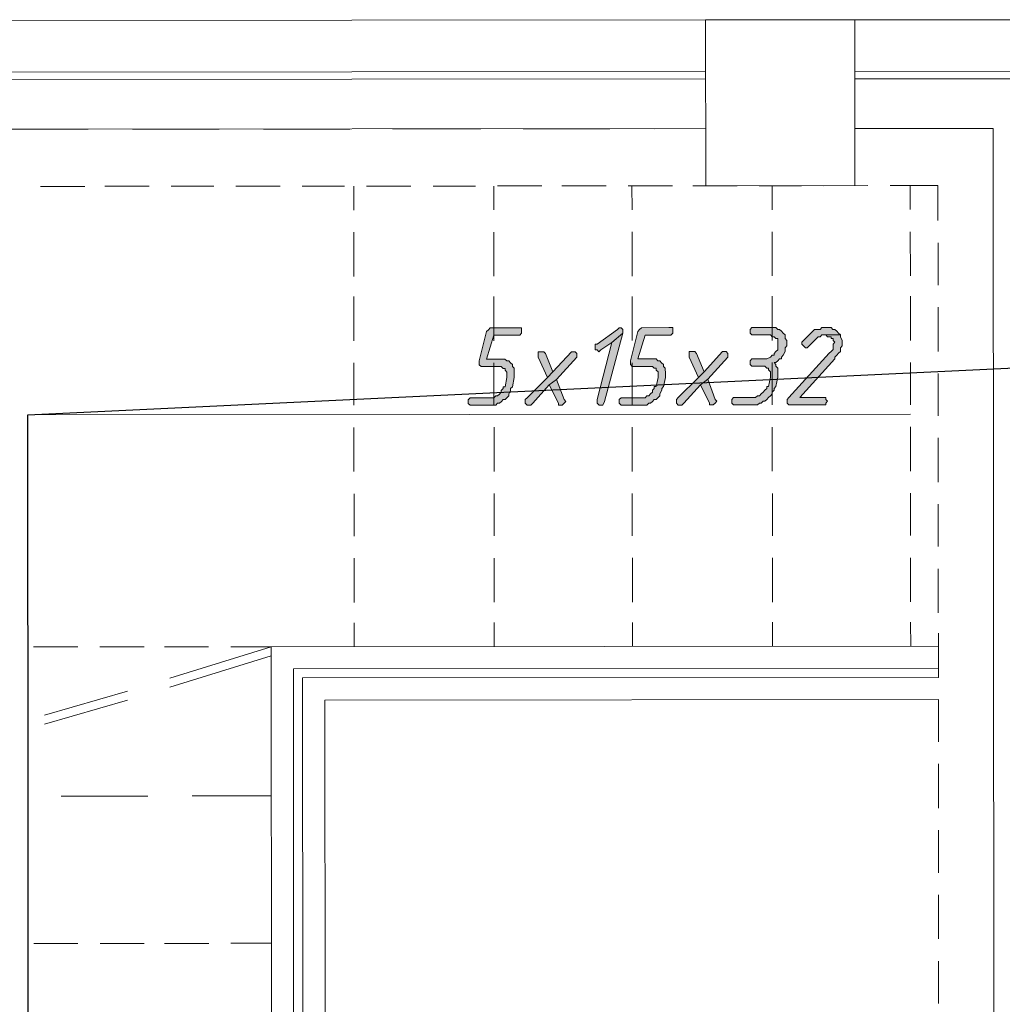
# Model space of a CAD drawing. Header units: inches. Extents: x -5850 to 5646, y 8947 to 13007.
# Tile 42 of 256: x -3304 to -3079, y 9684 to 9910. Entities that reach past the tile are written whole.
import ezdxf

# ---------------------------------------------------------------- set-up
doc = ezdxf.new("R2010")
doc.units = ezdxf.units.IN
doc.header["$MEASUREMENT"] = 0
for name, color, linetype in [('at_Entity', 7, 'Continuous'), ('at_Rect', 7, 'Continuous'), ('at_Solid', 7, 'Continuous')]:
    doc.layers.add(name, color=color, linetype=linetype)

msp = doc.modelspace()

# ---------------------------------------------------------------- hatches: boundary and pattern name
at = {"layer": 'at_Solid', "lineweight": 20}
for points in [[(-3119.19, 9839.23), (-3120.03, 9839.23), (-3120.45, 9838.81), (-3121.72, 9838.8), (-3122.14, 9838.38), (-3122.56, 9837.96), (-3122.99, 9837.54), (-3123.41, 9837.12), (-3123.83, 9836.69), (-3124.25, 9836.27), (-3124.67, 9835.85), (-3124.67, 9835.42), (-3124.25, 9835), (-3123.83, 9834.58), (-3123.41, 9834.58), (-3122.98, 9835.01), (-3122.56, 9835.42), (-3122.14, 9835.85), (-3121.71, 9836.27), (-3121.3, 9836.7), (-3120.87, 9837.12), (-3120.45, 9837.12), (-3120.03, 9837.54), (-3115.8, 9837.54), (-3116.23, 9837.97), (-3116.65, 9838.39), (-3117.07, 9838.81), (-3117.5, 9838.81), (-3117.92, 9839.23), (-3118.34, 9839.23)], [(-3189.73, 9839.17), (-3196.06, 9839.16), (-3196.49, 9838.74), (-3196.91, 9838.31), (-3198.59, 9831.56), (-3198.59, 9831.14), (-3198.59, 9830.71), (-3198.17, 9830.29), (-3193.52, 9830.29), (-3193.1, 9829.87), (-3192.67, 9829.87), (-3192.67, 9829.45), (-3192.25, 9829.03), (-3192.25, 9827.76), (-3192.67, 9825.65), (-3193.09, 9825.65), (-3193.09, 9825.22), (-3193.52, 9824.81), (-3193.52, 9824.38), (-3193.94, 9823.96), (-3194.36, 9823.53), (-3194.78, 9823.53), (-3195.2, 9823.11), (-3200.69, 9823.11), (-3201.12, 9822.68), (-3201.12, 9821.84), (-3200.69, 9821.42), (-3194.78, 9821.42), (-3194.36, 9821.85), (-3193.94, 9821.85), (-3193.51, 9822.27), (-3193.09, 9822.69), (-3192.67, 9822.69), (-3192.24, 9823.12), (-3191.83, 9823.54), (-3191.83, 9823.96), (-3191.4, 9824.81), (-3191.4, 9825.23), (-3190.98, 9825.65), (-3190.56, 9827.76), (-3190.56, 9828.61), (-3190.56, 9829.88), (-3190.98, 9830.29), (-3190.99, 9830.72), (-3191.41, 9831.14), (-3191.83, 9831.57), (-3192.25, 9831.56), (-3192.68, 9831.99), (-3196.9, 9831.98), (-3195.21, 9837.47), (-3189.3, 9837.48), (-3188.88, 9837.9), (-3188.88, 9839.17)], [(-3166.5, 9839.19), (-3166.91, 9838.76), (-3171.56, 9835.38), (-3171.98, 9835.38), (-3171.98, 9834.11), (-3171.56, 9834.12), (-3171.14, 9833.69), (-3170.71, 9834.12), (-3168.18, 9835.81), (-3165.65, 9837.92), (-3165.65, 9838.77), (-3166.07, 9839.19)], [(-3165.65, 9837.92), (-3168.18, 9835.81), (-3171.55, 9822.71), (-3171.55, 9822.29), (-3171.55, 9821.87), (-3171.12, 9821.45), (-3170.28, 9821.45), (-3169.86, 9822.29)], [(-3155.09, 9839.2), (-3161.43, 9839.19), (-3161.84, 9838.77), (-3162.27, 9838.34), (-3163.95, 9831.59), (-3163.95, 9831.17), (-3163.95, 9830.74), (-3163.53, 9830.32), (-3158.88, 9830.32), (-3158.46, 9829.91), (-3158.04, 9829.91), (-3158.04, 9829.48), (-3157.61, 9829.06), (-3157.61, 9827.79), (-3158.04, 9825.68), (-3158.46, 9825.68), (-3158.46, 9825.25), (-3158.88, 9824.84), (-3158.88, 9824.41), (-3159.3, 9823.99), (-3159.72, 9823.56), (-3160.15, 9823.56), (-3160.56, 9823.14), (-3166.06, 9823.14), (-3166.48, 9822.72), (-3166.48, 9821.87), (-3166.06, 9821.45), (-3160.14, 9821.46), (-3159.72, 9821.88), (-3159.3, 9821.88), (-3158.87, 9822.3), (-3158.46, 9822.72), (-3158.03, 9822.72), (-3157.61, 9823.15), (-3157.19, 9823.57), (-3157.19, 9823.99), (-3156.76, 9824.84), (-3156.76, 9825.26), (-3156.35, 9825.68), (-3155.92, 9827.79), (-3155.92, 9828.64), (-3155.93, 9829.91), (-3156.35, 9830.33), (-3156.35, 9830.75), (-3156.77, 9831.17), (-3157.19, 9831.6), (-3157.62, 9831.6), (-3158.04, 9832.02), (-3162.26, 9832.02), (-3160.58, 9837.5), (-3154.67, 9837.51), (-3154.24, 9837.93), (-3154.24, 9839.2)], [(-3131.85, 9839.22), (-3136.08, 9839.22), (-3136.51, 9838.79), (-3136.5, 9837.95), (-3136.08, 9837.53), (-3131.85, 9837.53), (-3131.43, 9837.11), (-3131.01, 9837.11), (-3130.59, 9836.69), (-3130.17, 9836.69), (-3130.17, 9835.42), (-3130.17, 9834.15), (-3130.58, 9833.73), (-3131.01, 9833.3), (-3131.01, 9832.89), (-3131.43, 9832.89), (-3131.85, 9832.46), (-3132.7, 9832.04), (-3136.08, 9832.04), (-3136.5, 9831.61), (-3136.5, 9830.77), (-3136.07, 9830.34), (-3133.12, 9830.35), (-3132.69, 9829.93), (-3132.27, 9829.93), (-3132.27, 9829.51), (-3131.85, 9829.08), (-3131.84, 9827.82), (-3132.27, 9825.7), (-3132.69, 9825.7), (-3132.69, 9825.28), (-3133.11, 9824.86), (-3133.53, 9824.43), (-3133.95, 9824.01), (-3134.38, 9823.59), (-3134.8, 9823.59), (-3135.23, 9823.17), (-3140.29, 9823.16), (-3140.71, 9822.74), (-3140.71, 9821.9), (-3140.29, 9821.47), (-3134.8, 9821.48), (-3134.38, 9821.9), (-3133.95, 9821.9), (-3133.53, 9822.32), (-3133.11, 9822.32), (-3132.69, 9822.75), (-3132.26, 9823.17), (-3131.84, 9823.59), (-3131.42, 9824.01), (-3131.42, 9824.44), (-3131, 9824.86), (-3131, 9825.28), (-3130.58, 9825.7), (-3130.16, 9827.82), (-3130.16, 9828.66), (-3130.16, 9829.93), (-3130.58, 9830.35), (-3130.58, 9830.77), (-3131.01, 9831.2), (-3130.58, 9831.2), (-3130.16, 9831.62), (-3129.74, 9832.04), (-3129.32, 9832.04), (-3129.32, 9832.46), (-3128.89, 9832.89), (-3128.47, 9833.73), (-3128.47, 9834.58), (-3128.05, 9835), (-3128.05, 9836.27), (-3128.47, 9836.69), (-3128.47, 9837.53), (-3128.9, 9837.96), (-3129.32, 9838.37), (-3129.75, 9838.8), (-3130.17, 9838.8), (-3130.59, 9839.22), (-3131.01, 9839.22)], [(-3115.8, 9837.54), (-3119.61, 9837.54), (-3119.18, 9837.54), (-3118.76, 9837.12), (-3117.92, 9837.12), (-3117.92, 9836.7), (-3117.49, 9836.7), (-3117.49, 9836.28), (-3117.07, 9835.85), (-3117.49, 9835.43), (-3117.49, 9834.16), (-3117.91, 9833.74), (-3118.34, 9833.32), (-3127.62, 9823.17), (-3128.04, 9822.75), (-3128.04, 9821.91), (-3127.62, 9821.48), (-3119.17, 9821.49), (-3119.17, 9821.92), (-3118.75, 9822.33), (-3119.17, 9822.76), (-3119.17, 9823.18), (-3125.09, 9823.18), (-3117.07, 9832.06), (-3117.07, 9832.47), (-3116.64, 9832.9), (-3116.22, 9833.32), (-3115.8, 9833.74), (-3115.8, 9834.59), (-3115.38, 9835.01), (-3115.38, 9835.85), (-3115.38, 9836.28), (-3115.8, 9837.13)], [(-3177.05, 9833.69), (-3177.47, 9833.69), (-3181.69, 9829.04), (-3182.96, 9827.77), (-3187.6, 9823.12), (-3188.02, 9822.7), (-3188.02, 9821.85), (-3187.6, 9821.43), (-3186.76, 9821.43), (-3186.33, 9821.86), (-3182.53, 9826.08), (-3180.84, 9827.35), (-3176.2, 9832.42), (-3176.2, 9833.26), (-3176.63, 9833.69)], [(-3184.23, 9833.68), (-3185.07, 9833.68), (-3185.07, 9832.41), (-3182.96, 9827.77), (-3181.69, 9829.04), (-3183.39, 9833.26), (-3183.81, 9833.68)], [(-3142.41, 9833.72), (-3142.84, 9833.72), (-3147.05, 9829.07), (-3148.32, 9827.8), (-3152.96, 9823.15), (-3153.39, 9822.73), (-3153.39, 9821.89), (-3152.96, 9821.46), (-3152.11, 9821.46), (-3151.7, 9821.89), (-3147.9, 9826.11), (-3146.21, 9827.38), (-3141.57, 9832.45), (-3141.57, 9833.29), (-3141.99, 9833.72)], [(-3149.59, 9833.71), (-3150.44, 9833.71), (-3150.43, 9832.44), (-3148.32, 9827.8), (-3147.05, 9829.07), (-3148.75, 9833.29), (-3149.17, 9833.71)], [(-3180.84, 9827.35), (-3182.53, 9826.08), (-3180.42, 9821.86), (-3180.42, 9821.44), (-3179.57, 9821.44), (-3179.15, 9821.86), (-3178.73, 9822.28), (-3179.15, 9822.7)], [(-3146.21, 9827.38), (-3147.9, 9826.11), (-3145.78, 9821.89), (-3145.78, 9821.47), (-3144.94, 9821.47), (-3144.51, 9821.89), (-3144.09, 9822.31), (-3144.52, 9822.74)]]:
    msp.add_hatch(color=7, dxfattribs=at).paths.add_polyline_path(points)

# ---------------------------------------------------------------- linework, layer by layer
msp.add_lwpolyline([(-2958.31, 9433.03), (-3301.72, 9433.03), (-3302.07, 9819.22), (-2958.67, 9835.57), (-2958.67, 9228.53)])
at = {"layer": 'at_Entity', "color": 7, "lineweight": 20}
for p, q in [((-3360.02, 9909.56), (-3146.71, 9909.75)), ((-3112.49, 9909.78), (-3068.56, 9909.82)), ((-3073.62, 9897.99), (-3112.48, 9897.95)), ((-3146.7, 9897.92), (-3360, 9897.73)), ((-3146.69, 9896.23), (-3360, 9896.04)), ((-3075.73, 9896.29), (-3112.48, 9896.26)), ((-3146.68, 9884.83), (-3359.99, 9884.64)), ((-3308.04, 9884.68), (-3288.19, 9884.7)), ((-3278.05, 9884.71), (-3258.2, 9884.73)), ((-3248.06, 9884.74), (-3228.21, 9884.75)), ((-3218.49, 9884.76), (-3198.22, 9884.78)), ((-3188.5, 9884.79), (-3168.65, 9884.81)), ((-3158.51, 9884.82), (-3146.68, 9884.83)), ((-3080.79, 9884.89), (-3112.47, 9884.86)), ((-3112.47, 9884.86), (-3101.49, 9884.87)), ((-3091.77, 9884.88), (-3080.79, 9884.89)), ((-3080.79, 9884.89), (-3080.45, 9506.41)), ((-3299.15, 9871.59), (-3289.02, 9871.6)), ((-3284.37, 9871.61), (-3274.23, 9871.61)), ((-3269.16, 9871.62), (-3259.45, 9871.63)), ((-3254.38, 9871.63), (-3244.24, 9871.64)), ((-3239.17, 9871.65), (-3229.46, 9871.65)), ((-3227.34, 9866.17), (-3227.35, 9871.66)), ((-3224.39, 9871.66), (-3214.25, 9871.67)), ((-3209.18, 9871.67), (-3199.47, 9871.68)), ((-3195.24, 9866.2), (-3195.24, 9871.68)), ((-3194.4, 9871.69), (-3184.26, 9871.69)), ((-3179.62, 9871.7), (-3169.48, 9871.71)), ((-3164.41, 9871.71), (-3154.27, 9871.72)), ((-3163.56, 9866.23), (-3163.57, 9871.71)), ((-3149.63, 9871.73), (-3139.49, 9871.73)), ((-3134.42, 9871.74), (-3124.71, 9871.75)), ((-3131.46, 9866.25), (-3131.47, 9871.74)), ((-3119.64, 9871.75), (-3109.5, 9871.76)), ((-3104.43, 9871.77), (-3093.45, 9871.78)), ((-3099.78, 9866.28), (-3099.79, 9871.77)), ((-3093.45, 9871.78), (-3093.44, 9863.75)), ((-3227.33, 9850.96), (-3227.34, 9861.1)), ((-3195.22, 9850.99), (-3195.23, 9861.13)), ((-3163.55, 9851.02), (-3163.56, 9861.16)), ((-3131.45, 9851.05), (-3131.46, 9861.19)), ((-3099.77, 9851.08), (-3099.78, 9861.21)), ((-3093.43, 9858.68), (-3093.43, 9848.97)), ((-3227.31, 9836.18), (-3227.32, 9846.32)), ((-3195.21, 9836.21), (-3195.22, 9846.35)), ((-3163.54, 9836.24), (-3163.55, 9846.37)), ((-3131.43, 9836.26), (-3131.44, 9846.4)), ((-3099.75, 9836.29), (-3099.76, 9846.43)), ((-3093.42, 9843.9), (-3093.41, 9833.76)), ((-3120.03, 9839.23), (-3120.45, 9838.81)), ((-3119.19, 9839.23), (-3120.03, 9839.23)), ((-3118.34, 9839.23), (-3119.19, 9839.23)), ((-3117.92, 9839.23), (-3118.34, 9839.23)), ((-3117.5, 9838.81), (-3117.92, 9839.23)), ((-3196.91, 9838.31), (-3198.59, 9831.56)), ((-3196.49, 9838.74), (-3196.91, 9838.31)), ((-3196.9, 9831.98), (-3195.21, 9837.47)), ((-3196.06, 9839.16), (-3196.49, 9838.74)), ((-3189.73, 9839.17), (-3196.06, 9839.16)), ((-3195.21, 9837.47), (-3189.3, 9837.48)), ((-3188.88, 9839.17), (-3189.73, 9839.17)), ((-3189.3, 9837.48), (-3188.88, 9837.9)), ((-3188.88, 9837.9), (-3188.88, 9839.17)), ((-3166.91, 9838.76), (-3171.56, 9835.38)), ((-3169.86, 9822.29), (-3165.65, 9837.92)), ((-3165.65, 9837.92), (-3168.18, 9835.81)), ((-3168.18, 9835.81), (-3165.65, 9837.92)), ((-3166.5, 9839.19), (-3166.91, 9838.76)), ((-3166.5, 9839.19), (-3166.5, 9839.19)), ((-3166.07, 9839.19), (-3166.5, 9839.19)), ((-3165.65, 9838.77), (-3166.07, 9839.19)), ((-3165.65, 9837.92), (-3165.65, 9838.77)), ((-3162.27, 9838.34), (-3163.95, 9831.59)), ((-3161.84, 9838.77), (-3162.27, 9838.34)), ((-3162.26, 9832.02), (-3160.58, 9837.5)), ((-3161.43, 9839.19), (-3161.84, 9838.77)), ((-3155.09, 9839.2), (-3161.43, 9839.19)), ((-3160.58, 9837.5), (-3154.67, 9837.51)), ((-3154.24, 9839.2), (-3155.09, 9839.2)), ((-3154.67, 9837.51), (-3154.24, 9837.93)), ((-3154.24, 9837.93), (-3154.24, 9839.2)), ((-3136.08, 9839.22), (-3136.51, 9838.79)), ((-3136.51, 9838.79), (-3136.5, 9837.95)), ((-3136.5, 9837.95), (-3136.08, 9837.53)), ((-3131.85, 9839.22), (-3136.08, 9839.22)), ((-3136.08, 9837.53), (-3131.85, 9837.53)), ((-3131.01, 9839.22), (-3131.85, 9839.22)), ((-3131.85, 9837.53), (-3131.43, 9837.11)), ((-3131.43, 9837.11), (-3131.01, 9837.11)), ((-3130.59, 9839.22), (-3131.01, 9839.22)), ((-3131.01, 9837.11), (-3130.59, 9836.69)), ((-3130.17, 9838.8), (-3130.59, 9839.22)), ((-3129.75, 9838.8), (-3130.17, 9838.8)), ((-3129.32, 9838.37), (-3129.75, 9838.8)), ((-3128.9, 9837.96), (-3129.32, 9838.37)), ((-3128.47, 9837.53), (-3128.9, 9837.96)), ((-3128.47, 9836.69), (-3128.47, 9837.53)), ((-3128.47, 9837.53), (-3128.47, 9837.53)), ((-3123.41, 9837.12), (-3123.83, 9836.69)), ((-3122.99, 9837.54), (-3123.41, 9837.12)), ((-3122.56, 9837.96), (-3122.99, 9837.54)), ((-3122.14, 9838.38), (-3122.56, 9837.96)), ((-3121.72, 9838.8), (-3122.14, 9838.38)), ((-3122.14, 9838.38), (-3122.14, 9838.38)), ((-3120.45, 9838.81), (-3121.72, 9838.8)), ((-3121.3, 9836.7), (-3120.87, 9837.12)), ((-3120.87, 9837.12), (-3120.45, 9837.12)), ((-3120.45, 9837.12), (-3120.03, 9837.54)), ((-3120.03, 9837.54), (-3115.8, 9837.54)), ((-3115.8, 9837.54), (-3119.61, 9837.54)), ((-3119.61, 9837.54), (-3119.18, 9837.54)), ((-3119.18, 9837.54), (-3118.76, 9837.12)), ((-3118.76, 9837.12), (-3117.92, 9837.12)), ((-3117.92, 9837.12), (-3117.92, 9836.7)), ((-3117.07, 9838.81), (-3117.5, 9838.81)), ((-3116.65, 9838.39), (-3117.07, 9838.81)), ((-3116.23, 9837.97), (-3116.65, 9838.39)), ((-3115.8, 9837.54), (-3116.23, 9837.97)), ((-3115.8, 9837.13), (-3115.8, 9837.54)), ((-3115.38, 9836.28), (-3115.8, 9837.13)), ((-3171.56, 9835.38), (-3171.98, 9835.38)), ((-3171.98, 9835.38), (-3171.98, 9834.11)), ((-3168.18, 9835.81), (-3171.55, 9822.71)), ((-3170.71, 9834.12), (-3168.18, 9835.81)), ((-3130.59, 9836.69), (-3130.17, 9836.69)), ((-3130.17, 9836.69), (-3130.17, 9835.42)), ((-3130.17, 9835.42), (-3130.17, 9834.15)), ((-3128.05, 9836.27), (-3128.47, 9836.69)), ((-3128.47, 9834.58), (-3128.05, 9835)), ((-3128.05, 9835), (-3128.05, 9836.27)), ((-3124.25, 9836.27), (-3124.67, 9835.85)), ((-3124.67, 9835.85), (-3124.67, 9835.42)), ((-3124.67, 9835.42), (-3124.25, 9835)), ((-3123.83, 9836.69), (-3124.25, 9836.27)), ((-3124.25, 9836.27), (-3124.25, 9836.27)), ((-3124.25, 9835), (-3124.25, 9835)), ((-3124.25, 9835), (-3123.83, 9834.58)), ((-3123.41, 9834.58), (-3122.98, 9835.01)), ((-3122.98, 9835.01), (-3122.56, 9835.42)), ((-3122.56, 9835.42), (-3122.14, 9835.85)), ((-3122.14, 9835.85), (-3121.71, 9836.27)), ((-3121.71, 9836.27), (-3121.3, 9836.7)), ((-3121.71, 9836.27), (-3121.71, 9836.27)), ((-3117.92, 9836.7), (-3117.49, 9836.7)), ((-3117.49, 9836.7), (-3117.49, 9836.28)), ((-3117.49, 9836.28), (-3117.07, 9835.85)), ((-3117.07, 9835.85), (-3117.49, 9835.43)), ((-3117.49, 9835.43), (-3117.49, 9834.16)), ((-3115.8, 9834.59), (-3115.38, 9835.01)), ((-3115.38, 9835.85), (-3115.38, 9836.28)), ((-3115.38, 9835.01), (-3115.38, 9835.85)), ((-3184.23, 9833.68), (-3185.07, 9833.68)), ((-3185.07, 9833.68), (-3185.07, 9832.41)), ((-3183.81, 9833.68), (-3184.23, 9833.68)), ((-3183.39, 9833.26), (-3183.81, 9833.68)), ((-3181.69, 9829.04), (-3183.39, 9833.26)), ((-3177.47, 9833.69), (-3181.69, 9829.04)), ((-3177.05, 9833.69), (-3177.47, 9833.69)), ((-3176.63, 9833.69), (-3177.05, 9833.69)), ((-3176.2, 9833.26), (-3176.63, 9833.69)), ((-3176.2, 9832.42), (-3176.2, 9833.26)), ((-3171.98, 9834.11), (-3171.56, 9834.12)), ((-3171.56, 9834.12), (-3171.14, 9833.69)), ((-3171.14, 9833.69), (-3170.71, 9834.12)), ((-3171.14, 9833.69), (-3171.14, 9833.69)), ((-3149.59, 9833.71), (-3150.44, 9833.71)), ((-3150.44, 9833.71), (-3150.43, 9832.44)), ((-3149.17, 9833.71), (-3149.59, 9833.71)), ((-3148.75, 9833.29), (-3149.17, 9833.71)), ((-3147.05, 9829.07), (-3148.75, 9833.29)), ((-3142.84, 9833.72), (-3147.05, 9829.07)), ((-3142.41, 9833.72), (-3142.84, 9833.72)), ((-3141.99, 9833.72), (-3142.41, 9833.72)), ((-3141.57, 9833.29), (-3141.99, 9833.72)), ((-3141.57, 9832.45), (-3141.57, 9833.29)), ((-3131.85, 9832.46), (-3132.7, 9832.04)), ((-3131.43, 9832.89), (-3131.85, 9832.46)), ((-3131.01, 9832.89), (-3131.43, 9832.89)), ((-3130.58, 9833.73), (-3131.01, 9833.3)), ((-3131.01, 9833.3), (-3131.01, 9832.89)), ((-3130.17, 9834.15), (-3130.58, 9833.73)), ((-3129.32, 9832.46), (-3128.89, 9832.89)), ((-3129.32, 9832.04), (-3129.32, 9832.46)), ((-3128.89, 9832.89), (-3128.47, 9833.73)), ((-3128.47, 9833.73), (-3128.47, 9834.58)), ((-3118.34, 9833.32), (-3127.62, 9823.17)), ((-3123.83, 9834.58), (-3123.41, 9834.58)), ((-3117.91, 9833.74), (-3118.34, 9833.32)), ((-3117.49, 9834.16), (-3117.91, 9833.74)), ((-3117.07, 9832.47), (-3116.64, 9832.9)), ((-3117.07, 9832.06), (-3117.07, 9832.47)), ((-3116.64, 9832.9), (-3116.22, 9833.32)), ((-3116.22, 9833.32), (-3115.8, 9833.74)), ((-3115.8, 9833.74), (-3115.8, 9834.59)), ((-3227.3, 9821.4), (-3227.31, 9831.11)), ((-3198.59, 9831.56), (-3198.59, 9831.14)), ((-3198.59, 9831.14), (-3198.59, 9830.71)), ((-3198.59, 9830.71), (-3198.17, 9830.29)), ((-3198.17, 9830.29), (-3193.52, 9830.29)), ((-3192.68, 9831.99), (-3196.9, 9831.98)), ((-3195.2, 9821.42), (-3195.21, 9831.14)), ((-3193.52, 9830.29), (-3193.1, 9829.87)), ((-3192.25, 9831.56), (-3192.68, 9831.99)), ((-3191.83, 9831.57), (-3192.25, 9831.56)), ((-3191.41, 9831.14), (-3191.83, 9831.57)), ((-3190.99, 9830.72), (-3191.41, 9831.14)), ((-3191.41, 9831.14), (-3191.41, 9831.14)), ((-3190.98, 9830.29), (-3190.99, 9830.72)), ((-3190.56, 9829.88), (-3190.98, 9830.29)), ((-3185.07, 9832.41), (-3182.96, 9827.77)), ((-3180.84, 9827.35), (-3176.2, 9832.42)), ((-3163.95, 9831.59), (-3163.95, 9831.17)), ((-3163.95, 9831.17), (-3163.95, 9830.74)), ((-3163.95, 9830.74), (-3163.53, 9830.32)), ((-3163.52, 9821.45), (-3163.53, 9831.17)), ((-3163.53, 9830.32), (-3158.88, 9830.32)), ((-3158.04, 9832.02), (-3162.26, 9832.02)), ((-3158.88, 9830.32), (-3158.46, 9829.91)), ((-3157.62, 9831.6), (-3158.04, 9832.02)), ((-3157.19, 9831.6), (-3157.62, 9831.6)), ((-3156.77, 9831.17), (-3157.19, 9831.6)), ((-3156.35, 9830.75), (-3156.77, 9831.17)), ((-3156.77, 9831.17), (-3156.77, 9831.17)), ((-3156.35, 9830.33), (-3156.35, 9830.75)), ((-3155.93, 9829.91), (-3156.35, 9830.33)), ((-3150.43, 9832.44), (-3148.32, 9827.8)), ((-3146.21, 9827.38), (-3141.57, 9832.45)), ((-3136.08, 9832.04), (-3136.5, 9831.61)), ((-3136.5, 9831.61), (-3136.5, 9830.77)), ((-3136.5, 9830.77), (-3136.07, 9830.34)), ((-3132.7, 9832.04), (-3136.08, 9832.04)), ((-3136.07, 9830.34), (-3133.12, 9830.35)), ((-3133.12, 9830.35), (-3132.69, 9829.93)), ((-3131.42, 9821.48), (-3131.43, 9831.2)), ((-3130.58, 9830.77), (-3131.01, 9831.2)), ((-3131.01, 9831.2), (-3130.58, 9831.2)), ((-3130.58, 9831.2), (-3130.16, 9831.62)), ((-3130.58, 9830.35), (-3130.58, 9830.77)), ((-3130.16, 9829.93), (-3130.58, 9830.35)), ((-3130.16, 9831.62), (-3129.74, 9832.04)), ((-3129.74, 9832.04), (-3129.32, 9832.04)), ((-3125.09, 9823.18), (-3117.07, 9832.06)), ((-3099.74, 9821.51), (-3099.75, 9831.22)), ((-3193.1, 9829.87), (-3192.67, 9829.87)), ((-3192.67, 9829.87), (-3192.67, 9829.45)), ((-3192.67, 9829.45), (-3192.25, 9829.03)), ((-3192.25, 9829.03), (-3192.25, 9827.76)), ((-3190.56, 9828.61), (-3190.56, 9829.88)), ((-3190.56, 9827.76), (-3190.56, 9828.61)), ((-3181.69, 9829.04), (-3182.96, 9827.77)), ((-3182.96, 9827.77), (-3181.69, 9829.04)), ((-3158.46, 9829.91), (-3158.04, 9829.91)), ((-3158.04, 9829.91), (-3158.04, 9829.48)), ((-3158.04, 9829.48), (-3157.61, 9829.06)), ((-3157.61, 9829.06), (-3157.61, 9827.79)), ((-3155.92, 9828.64), (-3155.93, 9829.91)), ((-3155.92, 9827.79), (-3155.92, 9828.64)), ((-3147.05, 9829.07), (-3148.32, 9827.8)), ((-3148.32, 9827.8), (-3147.05, 9829.07)), ((-3132.69, 9829.93), (-3132.27, 9829.93)), ((-3132.27, 9829.93), (-3132.27, 9829.51)), ((-3132.27, 9829.51), (-3131.85, 9829.08)), ((-3131.85, 9829.08), (-3131.84, 9827.82)), ((-3130.16, 9828.66), (-3130.16, 9829.93)), ((-3130.16, 9827.82), (-3130.16, 9828.66)), ((-3093.41, 9828.69), (-3093.4, 9818.98)), ((-3192.25, 9827.76), (-3192.67, 9825.65)), ((-3190.98, 9825.65), (-3190.56, 9827.76)), ((-3182.96, 9827.77), (-3187.6, 9823.12)), ((-3186.33, 9821.86), (-3182.53, 9826.08)), ((-3180.84, 9827.35), (-3182.53, 9826.08)), ((-3182.53, 9826.08), (-3180.84, 9827.35)), ((-3182.53, 9826.08), (-3180.42, 9821.86)), ((-3179.15, 9822.7), (-3180.84, 9827.35)), ((-3157.61, 9827.79), (-3158.04, 9825.68)), ((-3156.76, 9825.26), (-3156.35, 9825.68)), ((-3156.35, 9825.68), (-3155.92, 9827.79)), ((-3148.32, 9827.8), (-3152.96, 9823.15)), ((-3151.7, 9821.89), (-3147.9, 9826.11)), ((-3146.21, 9827.38), (-3147.9, 9826.11)), ((-3147.9, 9826.11), (-3146.21, 9827.38)), ((-3147.9, 9826.11), (-3145.78, 9821.89)), ((-3144.52, 9822.74), (-3146.21, 9827.38)), ((-3132.27, 9825.7), (-3132.69, 9825.7)), ((-3132.69, 9825.7), (-3132.69, 9825.28)), ((-3131.84, 9827.82), (-3132.27, 9825.7)), ((-3131, 9825.28), (-3130.58, 9825.7)), ((-3130.58, 9825.7), (-3130.16, 9827.82)), ((-3194.78, 9823.53), (-3195.2, 9823.11)), ((-3194.36, 9823.53), (-3194.78, 9823.53)), ((-3193.94, 9823.96), (-3194.36, 9823.53)), ((-3193.52, 9824.38), (-3193.94, 9823.96)), ((-3193.09, 9825.22), (-3193.52, 9824.81)), ((-3193.52, 9824.81), (-3193.52, 9824.38)), ((-3192.67, 9825.65), (-3193.09, 9825.65)), ((-3193.09, 9825.65), (-3193.09, 9825.22)), ((-3192.24, 9823.12), (-3191.83, 9823.54)), ((-3191.83, 9823.96), (-3191.4, 9824.81)), ((-3191.83, 9823.54), (-3191.83, 9823.96)), ((-3191.4, 9825.23), (-3190.98, 9825.65)), ((-3191.4, 9824.81), (-3191.4, 9825.23)), ((-3160.15, 9823.56), (-3160.56, 9823.14)), ((-3159.72, 9823.56), (-3160.15, 9823.56)), ((-3159.3, 9823.99), (-3159.72, 9823.56)), ((-3158.88, 9824.41), (-3159.3, 9823.99)), ((-3158.46, 9825.25), (-3158.88, 9824.84)), ((-3158.88, 9824.84), (-3158.88, 9824.41)), ((-3158.04, 9825.68), (-3158.46, 9825.68)), ((-3158.46, 9825.68), (-3158.46, 9825.25)), ((-3157.61, 9823.15), (-3157.19, 9823.57)), ((-3157.19, 9823.99), (-3156.76, 9824.84)), ((-3157.19, 9823.57), (-3157.19, 9823.99)), ((-3156.76, 9824.84), (-3156.76, 9825.26)), ((-3134.8, 9823.59), (-3135.23, 9823.17)), ((-3134.38, 9823.59), (-3134.8, 9823.59)), ((-3133.95, 9824.01), (-3134.38, 9823.59)), ((-3133.53, 9824.43), (-3133.95, 9824.01)), ((-3133.95, 9824.01), (-3133.95, 9824.01)), ((-3133.11, 9824.86), (-3133.53, 9824.43)), ((-3132.69, 9825.28), (-3133.11, 9824.86)), ((-3132.26, 9823.17), (-3131.84, 9823.59)), ((-3131.84, 9823.59), (-3131.42, 9824.01)), ((-3131.42, 9824.44), (-3131, 9824.86)), ((-3131.42, 9824.01), (-3131.42, 9824.44)), ((-3131, 9824.86), (-3131, 9825.28)), ((-3200.69, 9823.11), (-3201.12, 9822.68)), ((-3201.12, 9822.68), (-3201.12, 9821.84)), ((-3201.12, 9821.84), (-3200.69, 9821.42)), ((-3195.2, 9823.11), (-3200.69, 9823.11)), ((-3200.69, 9821.42), (-3194.78, 9821.42)), ((-3194.78, 9821.42), (-3194.36, 9821.85)), ((-3194.36, 9821.85), (-3193.94, 9821.85)), ((-3193.94, 9821.85), (-3193.51, 9822.27)), ((-3193.51, 9822.27), (-3193.09, 9822.69)), ((-3193.09, 9822.69), (-3192.67, 9822.69)), ((-3192.67, 9822.69), (-3192.24, 9823.12)), ((-3187.6, 9823.12), (-3188.02, 9822.7)), ((-3188.02, 9822.7), (-3188.02, 9821.85)), ((-3188.02, 9821.85), (-3187.6, 9821.43)), ((-3187.6, 9821.43), (-3186.76, 9821.43)), ((-3186.76, 9821.43), (-3186.33, 9821.86)), ((-3180.42, 9821.86), (-3180.42, 9821.44)), ((-3180.42, 9821.44), (-3179.57, 9821.44)), ((-3179.57, 9821.44), (-3179.15, 9821.86)), ((-3178.73, 9822.28), (-3179.15, 9822.7)), ((-3179.15, 9821.86), (-3178.73, 9822.28)), ((-3171.55, 9822.71), (-3171.55, 9822.29)), ((-3171.55, 9822.29), (-3171.55, 9821.87)), ((-3171.55, 9821.87), (-3171.12, 9821.45)), ((-3171.12, 9821.45), (-3170.28, 9821.45)), ((-3170.28, 9821.45), (-3169.86, 9822.29)), ((-3166.06, 9823.14), (-3166.48, 9822.72)), ((-3166.48, 9822.72), (-3166.48, 9821.87)), ((-3166.48, 9821.87), (-3166.06, 9821.45)), ((-3160.56, 9823.14), (-3166.06, 9823.14)), ((-3166.06, 9821.45), (-3160.14, 9821.46)), ((-3160.14, 9821.46), (-3159.72, 9821.88)), ((-3159.72, 9821.88), (-3159.3, 9821.88)), ((-3159.3, 9821.88), (-3158.87, 9822.3)), ((-3158.87, 9822.3), (-3158.46, 9822.72)), ((-3158.46, 9822.72), (-3158.03, 9822.72)), ((-3158.03, 9822.72), (-3157.61, 9823.15)), ((-3152.96, 9823.15), (-3153.39, 9822.73)), ((-3153.39, 9822.73), (-3153.39, 9821.89)), ((-3153.39, 9821.89), (-3152.96, 9821.46)), ((-3152.96, 9821.46), (-3152.11, 9821.46)), ((-3152.11, 9821.46), (-3151.7, 9821.89)), ((-3145.78, 9821.89), (-3145.78, 9821.47)), ((-3145.78, 9821.47), (-3144.94, 9821.47)), ((-3144.94, 9821.47), (-3144.51, 9821.89)), ((-3144.09, 9822.31), (-3144.52, 9822.74)), ((-3144.51, 9821.89), (-3144.09, 9822.31)), ((-3140.29, 9823.16), (-3140.71, 9822.74)), ((-3140.71, 9822.74), (-3140.71, 9821.9)), ((-3140.71, 9821.9), (-3140.29, 9821.47)), ((-3135.23, 9823.17), (-3140.29, 9823.16)), ((-3140.29, 9821.47), (-3134.8, 9821.48)), ((-3134.8, 9821.48), (-3134.38, 9821.9)), ((-3134.38, 9821.9), (-3133.95, 9821.9)), ((-3133.95, 9821.9), (-3133.53, 9822.32)), ((-3133.53, 9822.32), (-3133.11, 9822.32)), ((-3133.11, 9822.32), (-3132.69, 9822.75)), ((-3132.69, 9822.75), (-3132.26, 9823.17)), ((-3127.62, 9823.17), (-3128.04, 9822.75)), ((-3128.04, 9822.75), (-3128.04, 9821.91)), ((-3128.04, 9821.91), (-3127.62, 9821.48)), ((-3127.62, 9821.48), (-3119.17, 9821.49)), ((-3119.17, 9823.18), (-3125.09, 9823.18)), ((-3119.17, 9822.76), (-3119.17, 9823.18)), ((-3118.75, 9822.33), (-3119.17, 9822.76)), ((-3119.17, 9821.92), (-3118.75, 9822.33)), ((-3119.17, 9821.49), (-3119.17, 9821.92)), ((-3099.74, 9819.4), (-3302.07, 9819.22)), ((-3301.73, 9435.26), (-3302.07, 9819.22)), ((-3227.29, 9806.19), (-3227.3, 9816.33)), ((-3195.18, 9806.22), (-3195.19, 9816.36)), ((-3163.51, 9806.25), (-3163.52, 9816.38)), ((-3131.41, 9806.27), (-3131.42, 9816.41)), ((-3099.73, 9806.3), (-3099.74, 9816.44)), ((-3093.39, 9813.91), (-3093.38, 9803.77)), ((-3227.27, 9791.41), (-3227.28, 9801.12)), ((-3195.17, 9791.43), (-3195.18, 9801.15)), ((-3163.5, 9791.46), (-3163.51, 9801.18)), ((-3131.39, 9791.49), (-3131.4, 9801.21)), ((-3099.71, 9791.52), (-3099.72, 9801.23)), ((-3093.38, 9798.7), (-3093.37, 9788.99)), ((-3227.26, 9776.2), (-3227.27, 9786.34)), ((-3195.16, 9776.23), (-3195.17, 9786.37)), ((-3163.48, 9776.26), (-3163.49, 9786.39)), ((-3131.38, 9776.28), (-3131.39, 9786.42)), ((-3099.7, 9776.31), (-3099.71, 9786.45)), ((-3093.37, 9783.92), (-3093.36, 9773.78)), ((-3227.25, 9766.06), (-3227.26, 9771.55)), ((-3195.15, 9766.09), (-3195.15, 9771.58)), ((-3163.47, 9766.12), (-3163.48, 9771.61)), ((-3131.37, 9766.15), (-3131.38, 9771.64)), ((-3099.69, 9766.17), (-3099.7, 9771.67)), ((-3093.35, 9769.14), (-3093.34, 9759)), ((-3290.62, 9766), (-3300.75, 9766)), ((-3290.62, 9766), (-3300.75, 9766)), ((-3275.41, 9766.02), (-3285.55, 9766.01)), ((-3275.41, 9766.02), (-3285.55, 9766.01)), ((-3260.62, 9766.03), (-3270.76, 9766.02)), ((-3260.62, 9766.03), (-3270.76, 9766.02)), ((-3246.26, 9766.04), (-3269.49, 9758.84)), ((-3246.26, 9766.04), (-3255.55, 9766.04)), ((-3246.26, 9766.04), (-3255.55, 9766.04)), ((-3246.26, 9766.04), (-3093.35, 9766.18)), ((-3246.02, 9494.44), (-3246.26, 9766.04)), ((-3246.26, 9763.93), (-3269.49, 9756.73)), ((-3241.19, 9760.98), (-3093.35, 9761.11)), ((-3240.96, 9499.51), (-3241.19, 9760.98)), ((-3093.34, 9759), (-3239.07, 9758.87)), ((-3238.84, 9501.63), (-3239.07, 9758.87)), ((-3279.2, 9755.88), (-3298.2, 9750.37)), ((-3279.2, 9753.76), (-3298.2, 9748.25)), ((-3093.34, 9753.93), (-3234, 9753.8)), ((-3233.78, 9506.28), (-3234, 9753.8)), ((-3093.34, 9753.93), (-3093.33, 9744.21)), ((-3093.33, 9739.15), (-3093.32, 9729.01)), ((-3274.53, 9731.8), (-3294.38, 9731.78)), ((-3246.23, 9731.83), (-3264.39, 9731.81)), ((-3093.31, 9723.94), (-3093.3, 9714.22)), ((-3093.3, 9709.16), (-3093.29, 9699.02)), ((-3290.56, 9697.99), (-3300.69, 9697.99)), ((-3275.35, 9698.01), (-3285.49, 9698)), ((-3260.56, 9698.02), (-3270.7, 9698.01)), ((-3246.2, 9698.03), (-3255.49, 9698.03)), ((-3093.29, 9693.95), (-3093.28, 9684.24))]:
    msp.add_line(p, q, dxfattribs=at)
at = {"layer": 'at_Rect', "color": 7, "lineweight": 20}
for p, q in [((-3146.7, 9909.75), (-3112.49, 9909.78)), ((-3146.7, 9909.75), (-3146.67, 9871.73)), ((-3112.46, 9871.76), (-3112.49, 9909.78)), ((-3112.46, 9871.76), (-3146.67, 9871.73))]:
    msp.add_line(p, q, dxfattribs=at)

doc.saveas('drawing.dxf')
